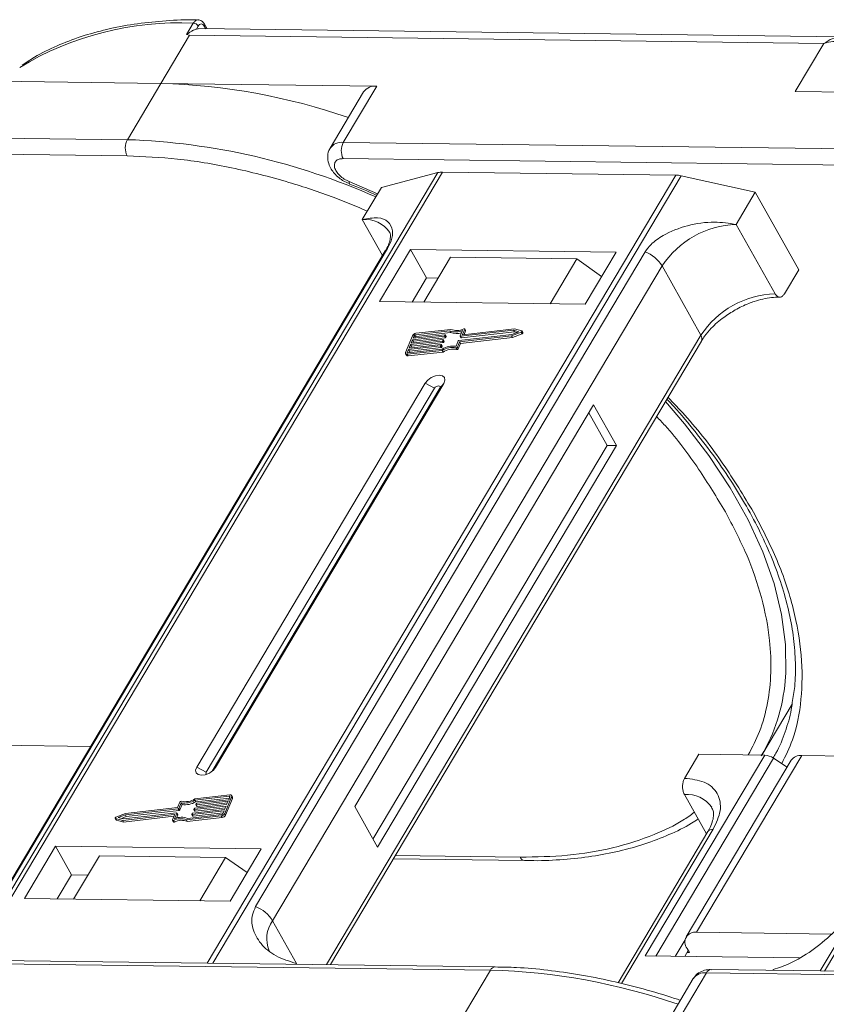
# Model space of a CAD drawing. Header units: millimetres. Extents: x -1637 to 445, y 81 to 1539.
# Tile 33 of 52: x -317 to -266, y 1390 to 1453. Entities that reach past the tile are written whole.
import ezdxf

# ---------------------------------------------------------------- set-up
doc = ezdxf.new("R2010")
doc.units = ezdxf.units.MM

msp = doc.modelspace()

# ---------------------------------------------------------------- linework, layer by layer
at = {"color": 7, "linetype": 'Continuous', "lineweight": 15}
for p, q in [((-306.67, 1451.639), (-306.24, 1452.362)), ((-305.37, 1452.008), (-305.534, 1452.3)), ((-308.294, 1448.557), (-306.485, 1451.599)), ((-306.67, 1451.639), (-306.485, 1451.599)), ((-306.485, 1451.599), (-266.439, 1451.084)), ((-306.042, 1451.992), (-305.931, 1452.179)), ((-265.321, 1451.493), (-305.89, 1452.015)), ((-305.548, 1452.174), (-305.456, 1452.009)), ((-266.439, 1451.084), (-268.248, 1448.042)), ((-321.925, 1448.733), (-308.294, 1448.557)), ((-308.294, 1448.557), (-310.405, 1445.008)), ((-294.664, 1448.382), (-308.294, 1448.557)), ((-295.495, 1448.018), (-297.606, 1444.469)), ((-296.775, 1444.833), (-294.664, 1448.382)), ((-268.248, 1448.042), (-254.618, 1447.866)), ((-310.405, 1445.008), (-350.451, 1445.524)), ((-256.729, 1444.317), (-296.775, 1444.833)), ((-350.465, 1444.502), (-310.418, 1443.986)), ((-296.788, 1443.811), (-256.742, 1443.296)), ((-290.801, 1442.931), (-320.358, 1393.236)), ((-320.087, 1393.233), (-290.508, 1442.964)), ((-294.368, 1441.991), (-290.801, 1442.931)), ((-290.508, 1442.964), (-275.787, 1442.774)), ((-275.787, 1442.774), (-305.365, 1393.044)), ((-305.009, 1393.039), (-275.452, 1442.733)), ((-296.743, 1442.387), (-296.366, 1442.225)), ((-294.61, 1441.584), (-296.408, 1442.37)), ((-275.452, 1442.733), (-270.774, 1441.688)), ((-266.41, 1392.542), (-236.832, 1442.273)), ((-296.37, 1442.204), (-296.374, 1442.206)), ((-295.574, 1439.963), (-294.368, 1441.991)), ((-271.98, 1439.66), (-270.774, 1441.688)), ((-270.774, 1441.688), (-268.034, 1436.798)), ((-237.125, 1442.24), (-266.681, 1392.546)), ((-295.574, 1439.963), (-294.299, 1437.688)), ((-269.529, 1435.285), (-271.98, 1439.66)), ((-294.123, 1437.985), (-318.7, 1396.663)), ((-318.558, 1396.816), (-293.981, 1438.138)), ((-277.73, 1437.929), (-302.307, 1396.607)), ((-292.531, 1438.085), (-294.491, 1434.79)), ((-279.554, 1437.918), (-292.531, 1438.085)), ((-292.531, 1438.085), (-291.522, 1436.284)), ((-281.514, 1434.623), (-279.554, 1437.918)), ((-290, 1437.593), (-291.689, 1434.754)), ((-290, 1437.593), (-282.037, 1437.49)), ((-283.726, 1434.651), (-282.037, 1437.49)), ((-282.037, 1437.49), (-280.478, 1436.365)), ((-301.237, 1395.716), (-276.66, 1437.038)), ((-274.209, 1432.663), (-276.66, 1437.038)), ((-268.939, 1435.277), (-268.034, 1436.798)), ((-291.522, 1436.284), (-292.426, 1434.763)), ((-290.785, 1436.274), (-291.522, 1436.284)), ((-294.491, 1434.79), (-281.514, 1434.623)), ((-290.06, 1432.944), (-292.225, 1432.699)), ((-289.989, 1433.037), (-292.188, 1432.788)), ((-290.003, 1432.841), (-290.06, 1432.944)), ((-289.393, 1432.619), (-289.252, 1432.961)), ((-286.033, 1432.978), (-289.374, 1432.6)), ((-289.114, 1433.04), (-289.245, 1432.72)), ((-285.974, 1433.069), (-289.227, 1432.701)), ((-289.15, 1432.71), (-289.056, 1432.937)), ((-289.056, 1432.962), (-289.114, 1433.065)), ((-289.114, 1433.04), (-289.056, 1432.937)), ((-285.696, 1432.89), (-286.033, 1432.978)), ((-285.976, 1432.875), (-286.033, 1432.978)), ((-285.516, 1432.949), (-285.974, 1433.069)), ((-285.441, 1432.834), (-285.499, 1432.937)), ((-274.209, 1432.663), (-297.831, 1392.947)), ((-292.409, 1432.636), (-292.845, 1431.575)), ((-292.498, 1432.162), (-290.488, 1432.39)), ((-292.407, 1432.384), (-292.498, 1432.162)), ((-290.397, 1432.611), (-292.407, 1432.384)), ((-292.35, 1432.281), (-292.407, 1432.384)), ((-292.371, 1432.472), (-290.361, 1432.699)), ((-292.298, 1432.649), (-292.371, 1432.472)), ((-292.35, 1432.281), (-290.34, 1432.508)), ((-292.241, 1432.546), (-292.298, 1432.649)), ((-292.266, 1432.484), (-292.241, 1432.546)), ((-292.225, 1432.699), (-292.167, 1432.596)), ((-292.167, 1432.596), (-290.003, 1432.841)), ((-290.47, 1432.371), (-290.488, 1432.327)), ((-290.43, 1432.224), (-290.488, 1432.327)), ((-290.412, 1432.28), (-290.47, 1432.383)), ((-290.412, 1432.268), (-290.47, 1432.371)), ((-290.34, 1432.508), (-290.397, 1432.611)), ((-290.342, 1432.68), (-290.361, 1432.636)), ((-290.303, 1432.533), (-290.361, 1432.636)), ((-290.285, 1432.59), (-290.342, 1432.693)), ((-290.285, 1432.577), (-290.342, 1432.68)), ((-290.303, 1432.533), (-290.285, 1432.577)), ((-289.66, 1431.968), (-289.52, 1432.31)), ((-289.483, 1432.335), (-286.142, 1432.713)), ((-289.436, 1432.256), (-286.156, 1432.627)), ((-289.393, 1432.607), (-289.335, 1432.504)), ((-289.379, 1432.153), (-286.099, 1432.524)), ((-289.316, 1432.497), (-289.374, 1432.6)), ((-289.316, 1432.497), (-285.976, 1432.875)), ((-289.235, 1432.701), (-289.245, 1432.72)), ((-286.156, 1432.627), (-285.55, 1432.867)), ((-286.099, 1432.524), (-286.156, 1432.627)), ((-286.142, 1432.713), (-285.696, 1432.89)), ((-286.099, 1432.524), (-285.492, 1432.764)), ((-285.976, 1432.875), (-285.83, 1432.837)), ((-285.55, 1432.867), (-285.492, 1432.764)), ((-297.587, 1392.943), (-274.178, 1432.301)), ((-292.662, 1431.764), (-292.735, 1431.588)), ((-292.734, 1431.461), (-290.535, 1431.71)), ((-292.697, 1431.55), (-290.533, 1431.794)), ((-290.652, 1431.992), (-292.662, 1431.764)), ((-292.604, 1431.662), (-292.662, 1431.764)), ((-292.625, 1431.853), (-290.616, 1432.08)), ((-292.535, 1432.074), (-292.625, 1431.853)), ((-292.604, 1431.662), (-290.594, 1431.889)), ((-290.525, 1432.301), (-292.535, 1432.074)), ((-292.477, 1431.971), (-292.535, 1432.074)), ((-292.521, 1431.865), (-292.477, 1431.971)), ((-292.477, 1431.971), (-290.467, 1432.198)), ((-292.393, 1432.174), (-292.35, 1432.281)), ((-290.594, 1431.889), (-290.652, 1431.992)), ((-290.597, 1432.061), (-290.615, 1432.017)), ((-290.557, 1431.914), (-290.615, 1432.017)), ((-290.539, 1431.971), (-290.597, 1432.074)), ((-290.539, 1431.958), (-290.597, 1432.061)), ((-290.557, 1431.914), (-290.539, 1431.958)), ((-290.477, 1431.607), (-290.535, 1431.71)), ((-290.467, 1432.198), (-290.525, 1432.301)), ((-290.43, 1432.224), (-290.412, 1432.268)), ((-289.673, 1431.865), (-289.615, 1431.762)), ((-289.577, 1431.914), (-289.436, 1432.256)), ((-289.519, 1431.811), (-289.577, 1431.914)), ((-289.519, 1431.811), (-289.379, 1432.153)), ((-289.379, 1432.153), (-289.436, 1432.256)), ((-292.846, 1431.501), (-292.788, 1431.398)), ((-292.735, 1431.588), (-292.713, 1431.55)), ((-292.676, 1431.358), (-292.734, 1431.461)), ((-292.676, 1431.358), (-290.477, 1431.607)), ((-292.648, 1431.555), (-292.604, 1431.662)), ((-291.608, 1429.644), (-306.022, 1405.408)), ((-291.013, 1429.33), (-305.428, 1405.094)), ((-305.051, 1405.158), (-290.677, 1429.325)), ((-304.843, 1405.393), (-290.428, 1429.629)), ((-291.608, 1429.644), (-291.013, 1429.33)), ((-290.428, 1429.629), (-290.677, 1429.325)), ((-280.977, 1428.281), (-296.055, 1402.929)), ((-279.535, 1425.707), (-280.977, 1428.281)), ((-280.125, 1425.715), (-281.278, 1427.774)), ((-294.901, 1400.87), (-280.125, 1425.715)), ((-294.613, 1400.356), (-279.535, 1425.707)), ((-279.535, 1425.707), (-280.125, 1425.715)), ((-270.36, 1406.17), (-268.451, 1409.381)), ((-312.721, 1406.715), (-321.516, 1406.829)), ((-275.232, 1404.7), (-274.327, 1406.221)), ((-274.327, 1406.221), (-270.18, 1406.168)), ((-270.18, 1406.168), (-277.719, 1393.493)), ((-277.053, 1393.484), (-269.623, 1405.977)), ((-268.504, 1405.847), (-275.138, 1394.693)), ((-274.473, 1394.984), (-267.839, 1406.138)), ((-268.767, 1405.405), (-269.623, 1405.977)), ((-259.044, 1406.025), (-267.839, 1406.138)), ((-305.428, 1405.094), (-306.022, 1405.408)), ((-304.843, 1405.393), (-304.996, 1405.206)), ((-307.094, 1403.203), (-307.234, 1402.861)), ((-307.01, 1403.149), (-307.151, 1402.807)), ((-306.953, 1403.046), (-307.01, 1403.149)), ((-303.973, 1403.567), (-306.138, 1403.322)), ((-306.08, 1403.22), (-306.138, 1403.322)), ((-303.937, 1403.656), (-306.136, 1403.407)), ((-306.08, 1403.22), (-303.965, 1403.459)), ((-306.074, 1403.056), (-306.055, 1403.1)), ((-304.045, 1403.264), (-306.055, 1403.037)), ((-306.019, 1403.125), (-304.009, 1403.352)), ((-305.997, 1402.934), (-304.092, 1403.149)), ((-304.261, 1402.481), (-303.825, 1403.542)), ((-304.204, 1402.378), (-303.767, 1403.439)), ((-304.136, 1403.043), (-304.045, 1403.264)), ((-304.009, 1403.352), (-303.936, 1403.529)), ((-303.943, 1403.513), (-303.973, 1403.567)), ((-303.767, 1403.513), (-303.825, 1403.616)), ((-303.825, 1403.542), (-303.767, 1403.439)), ((-275.245, 1403.679), (-273.851, 1401.19)), ((-310.514, 1402.49), (-311.121, 1402.25)), ((-310.637, 1402.139), (-307.297, 1402.517)), ((-307.187, 1402.782), (-310.528, 1402.404)), ((-307.234, 1402.861), (-310.514, 1402.49)), ((-310.47, 1402.301), (-307.13, 1402.679)), ((-307.278, 1402.498), (-307.418, 1402.156)), ((-307.22, 1402.407), (-307.278, 1402.51)), ((-307.278, 1402.498), (-307.22, 1402.395)), ((-307.13, 1402.679), (-307.187, 1402.782)), ((-307.093, 1402.704), (-307.151, 1402.807)), ((-307.093, 1402.704), (-306.953, 1403.046)), ((-306.328, 1402.437), (-306.31, 1402.481)), ((-304.299, 1402.645), (-306.309, 1402.418)), ((-306.273, 1402.506), (-304.263, 1402.733)), ((-306.252, 1402.315), (-304.347, 1402.53)), ((-306.201, 1402.746), (-306.183, 1402.79)), ((-306.201, 1402.734), (-306.143, 1402.631)), ((-304.172, 1402.954), (-306.182, 1402.727)), ((-306.125, 1402.624), (-306.182, 1402.727)), ((-306.146, 1402.816), (-304.136, 1403.043)), ((-306.125, 1402.624), (-304.219, 1402.84)), ((-306.074, 1403.043), (-306.016, 1402.94)), ((-305.997, 1402.934), (-306.055, 1403.037)), ((-304.372, 1402.468), (-304.299, 1402.645)), ((-304.263, 1402.733), (-304.172, 1402.954)), ((-304.204, 1402.378), (-304.261, 1402.481)), ((-296.055, 1402.929), (-294.613, 1400.356)), ((-311.171, 1402.18), (-311.114, 1402.077)), ((-311.154, 1402.168), (-310.696, 1402.048)), ((-311.097, 1402.065), (-311.154, 1402.168)), ((-311.097, 1402.065), (-310.638, 1401.945)), ((-310.528, 1402.404), (-310.974, 1402.227)), ((-310.974, 1402.227), (-310.637, 1402.139)), ((-310.783, 1402.177), (-310.47, 1402.301)), ((-310.696, 1402.048), (-307.444, 1402.416)), ((-310.638, 1401.945), (-310.696, 1402.048)), ((-310.638, 1401.945), (-307.463, 1402.304)), ((-310.47, 1402.301), (-310.528, 1402.404)), ((-307.557, 1402.077), (-307.425, 1402.397)), ((-307.557, 1402.052), (-307.499, 1401.949)), ((-307.436, 1401.943), (-307.494, 1402.046)), ((-307.429, 1402.389), (-307.444, 1402.416)), ((-307.303, 1402.193), (-307.22, 1402.395)), ((-306.681, 1402.08), (-304.482, 1402.329)), ((-306.681, 1402.08), (-306.624, 1401.977)), ((-306.624, 1401.977), (-304.424, 1402.226)), ((-306.61, 1402.173), (-304.446, 1402.418)), ((-306.328, 1402.424), (-306.27, 1402.321)), ((-306.252, 1402.315), (-306.309, 1402.418)), ((-304.482, 1402.329), (-304.424, 1402.226)), ((-273.763, 1401.339), (-279.433, 1391.805)), ((-279.219, 1391.751), (-273.43, 1401.484)), ((-314.937, 1400.414), (-316.897, 1397.118)), ((-301.96, 1400.247), (-314.937, 1400.414)), ((-313.927, 1398.612), (-314.937, 1400.414)), ((-303.92, 1396.951), (-301.96, 1400.247)), ((-312.171, 1399.816), (-313.8, 1397.078)), ((-304.208, 1399.714), (-312.171, 1399.816)), ((-305.837, 1396.976), (-304.208, 1399.714)), ((-304.208, 1399.714), (-302.84, 1398.766)), ((-293.618, 1399.615), (-285.328, 1399.509)), ((-285.62, 1399.724), (-293.493, 1399.825)), ((-313.927, 1398.612), (-314.832, 1397.092)), ((-312.895, 1398.599), (-313.927, 1398.612)), ((-316.897, 1397.118), (-303.92, 1396.951)), ((-301.237, 1395.716), (-299.723, 1393.014)), ((-275.204, 1394.505), (-275.82, 1393.468)), ((-265.946, 1394.874), (-274.473, 1394.984)), ((-275.004, 1393.841), (-275.23, 1393.461)), ((-275.076, 1393.969), (-274.932, 1393.712)), ((-287.189, 1392.81), (-327.236, 1393.325)), ((-277.719, 1393.493), (-268.005, 1393.368)), ((-274.932, 1393.712), (-275.079, 1393.714)), ((-327.533, 1393.117), (-287.487, 1392.602)), ((-299.723, 1393.014), (-299.749, 1392.971)), ((-299.723, 1393.014), (-299.699, 1392.971)), ((-287.487, 1392.602), (-289.598, 1389.053)), ((-233.513, 1392.119), (-273.559, 1392.634)), ((-269.666, 1392.584), (-269.641, 1392.627)), ((-274.688, 1392.063), (-276.578, 1388.885)), ((-275.967, 1388.877), (-273.857, 1392.426)), ((-273.857, 1392.426), (-233.81, 1391.911))]:
    msp.add_line(p, q, dxfattribs=at)
at = {"color": 7, "linetype": 'Continuous', "lineweight": 15, "flags": 128}
for points in [[(-305.89, 1452.015), (-305.942, 1452.013), (-306.042, 1451.992)], [(-296.374, 1442.206), (-296.376, 1442.208), (-296.398, 1442.238), (-296.409, 1442.293), (-296.408, 1442.37)], [(-294.123, 1437.985), (-294.064, 1438.065), (-293.981, 1438.138)], [(-289.177, 1433.071), (-289.162, 1433.076), (-289.148, 1433.078), (-289.135, 1433.078), (-289.124, 1433.075), (-289.116, 1433.069), (-289.112, 1433.061), (-289.111, 1433.051), (-289.114, 1433.04)], [(-285.516, 1432.949), (-285.505, 1432.944), (-285.498, 1432.935), (-285.496, 1432.924), (-285.499, 1432.912), (-285.507, 1432.899), (-285.518, 1432.886), (-285.533, 1432.876), (-285.55, 1432.867)], [(-290.488, 1432.39), (-290.483, 1432.39), (-290.478, 1432.389), (-290.474, 1432.388), (-290.471, 1432.386), (-290.469, 1432.383), (-290.468, 1432.379), (-290.468, 1432.375), (-290.47, 1432.371)], [(-290.361, 1432.699), (-290.356, 1432.7), (-290.351, 1432.699), (-290.347, 1432.697), (-290.344, 1432.695), (-290.342, 1432.692), (-290.341, 1432.689), (-290.341, 1432.685), (-290.342, 1432.68)], [(-289.374, 1432.6), (-289.379, 1432.6), (-289.384, 1432.601), (-289.388, 1432.602), (-289.391, 1432.604), (-289.393, 1432.607), (-289.394, 1432.611), (-289.394, 1432.615), (-289.393, 1432.619)], [(-289.245, 1432.72), (-289.247, 1432.716), (-289.247, 1432.712), (-289.246, 1432.708), (-289.244, 1432.705), (-289.241, 1432.703), (-289.237, 1432.702), (-289.232, 1432.701), (-289.227, 1432.701)], [(-285.492, 1432.764), (-285.475, 1432.773), (-285.461, 1432.784), (-285.449, 1432.796), (-285.442, 1432.809), (-285.439, 1432.821), (-285.441, 1432.832), (-285.441, 1432.834)], [(-290.616, 1432.08), (-290.61, 1432.08), (-290.606, 1432.08), (-290.602, 1432.078), (-290.599, 1432.076), (-290.597, 1432.073), (-290.596, 1432.069), (-290.596, 1432.066), (-290.597, 1432.061)], [(-292.734, 1431.461), (-292.765, 1431.46), (-292.793, 1431.464), (-292.817, 1431.473), (-292.835, 1431.487), (-292.848, 1431.505), (-292.854, 1431.526), (-292.853, 1431.55), (-292.845, 1431.575)], [(-292.735, 1431.588), (-292.737, 1431.579), (-292.737, 1431.571), (-292.735, 1431.564), (-292.731, 1431.558), (-292.725, 1431.554), (-292.717, 1431.551), (-292.708, 1431.549), (-292.697, 1431.55)], [(-290.428, 1429.629), (-290.358, 1429.823), (-290.388, 1429.989), (-290.514, 1430.102), (-290.716, 1430.143), (-290.965, 1430.107), (-291.222, 1430), (-291.448, 1429.837), (-291.608, 1429.644)], [(-290.677, 1429.325), (-290.657, 1429.381), (-290.665, 1429.428), (-290.701, 1429.46), (-290.759, 1429.472), (-290.83, 1429.462), (-290.903, 1429.431), (-290.967, 1429.385), (-291.013, 1429.33)], [(-268.887, 1410.856), (-268.851, 1411.337), (-268.866, 1413.155), (-269.114, 1415.047), (-269.592, 1416.997), (-270.296, 1418.991), (-271.221, 1421.012), (-272.36, 1423.045), (-273.702, 1425.071), (-275.238, 1427.076), (-276.447, 1428.486)], [(-306.022, 1405.408), (-306.093, 1405.213), (-306.063, 1405.047), (-305.937, 1404.935), (-305.734, 1404.893), (-305.486, 1404.929), (-305.229, 1405.036), (-305.003, 1405.199), (-304.843, 1405.393)], [(-305.428, 1405.094), (-305.448, 1405.038), (-305.439, 1404.991), (-305.403, 1404.959), (-305.4, 1404.957)], [(-303.936, 1403.529), (-303.934, 1403.538), (-303.933, 1403.546), (-303.935, 1403.553), (-303.939, 1403.559), (-303.946, 1403.563), (-303.953, 1403.566), (-303.963, 1403.568), (-303.973, 1403.567)], [(-303.937, 1403.656), (-303.906, 1403.657), (-303.877, 1403.653), (-303.854, 1403.644), (-303.835, 1403.63), (-303.823, 1403.612), (-303.817, 1403.591), (-303.818, 1403.567), (-303.825, 1403.542)], [(-307.297, 1402.517), (-307.291, 1402.517), (-307.287, 1402.516), (-307.283, 1402.515), (-307.28, 1402.512), (-307.278, 1402.51), (-307.277, 1402.506), (-307.277, 1402.502), (-307.278, 1402.498)], [(-306.182, 1402.727), (-306.187, 1402.727), (-306.192, 1402.728), (-306.196, 1402.729), (-306.199, 1402.731), (-306.201, 1402.734), (-306.202, 1402.738), (-306.202, 1402.742), (-306.201, 1402.746)], [(-306.055, 1403.037), (-306.06, 1403.036), (-306.065, 1403.037), (-306.069, 1403.039), (-306.072, 1403.041), (-306.074, 1403.044), (-306.075, 1403.047), (-306.075, 1403.051), (-306.074, 1403.056)], [(-311.154, 1402.168), (-311.165, 1402.173), (-311.172, 1402.182), (-311.174, 1402.193), (-311.171, 1402.205), (-311.164, 1402.218), (-311.152, 1402.23), (-311.137, 1402.241), (-311.121, 1402.25)], [(-311.114, 1402.077), (-311.108, 1402.07), (-311.097, 1402.065)], [(-307.494, 1402.046), (-307.508, 1402.041), (-307.523, 1402.039), (-307.535, 1402.039), (-307.546, 1402.042), (-307.554, 1402.048), (-307.559, 1402.056), (-307.559, 1402.066), (-307.557, 1402.077)], [(-307.499, 1401.949), (-307.496, 1401.945), (-307.488, 1401.939), (-307.478, 1401.936), (-307.465, 1401.936), (-307.451, 1401.938), (-307.436, 1401.943)], [(-307.425, 1402.397), (-307.424, 1402.401), (-307.424, 1402.405), (-307.425, 1402.409), (-307.427, 1402.411), (-307.43, 1402.414), (-307.434, 1402.415), (-307.439, 1402.416), (-307.444, 1402.416)], [(-306.309, 1402.418), (-306.315, 1402.417), (-306.319, 1402.418), (-306.323, 1402.42), (-306.326, 1402.422), (-306.328, 1402.425), (-306.329, 1402.428), (-306.329, 1402.432), (-306.328, 1402.437)], [(-285.328, 1399.509), (-285.328, 1399.509), (-285.337, 1399.509)], [(-287.189, 1392.81), (-287.189, 1392.81), (-287.181, 1392.809)]]:
    msp.add_lwpolyline(points, dxfattribs=at)
at = {"color": 7, "linetype": 'Continuous', "lineweight": 15}
for centre, radius, start, end in [((-307.142, 1433.009), 19.373, 87.33311, 121.27285), ((-306.261, 1451.974), 0.388, 31.84251, 86.94255), ((-305.643, 1452.248), 0.121, 321.99637, 25.22908), ((-309.337, 1409.237), 39.334, 70.88469, 88.48068), ((-294.783, 1447.52), 0.869, 82.14794, 145.0614), ((-309.426, 1444.485), 1.11, 151.86538, 206.65442), ((-311.803, 1403.158), 41.873, 65.93013, 88.08672), ((-296.893, 1443.971), 0.87, 82.15926, 144.95097), ((-295.795, 1444.309), 1.11, 151.86538, 206.65442), ((-290.533, 1441.866), 1.098, 88.72031, 104.14409), ((-275.818, 1441.137), 1.638, 77.08998, 88.8989), ((-295.367, 1438.158), 1.817, 33.1952, 96.53301), ((-271.79, 1433.833), 5.83, 91.86957, 146.65022), ((-278.539, 1435.87), 2.213, 31.86898, 68.55124), ((-269.339, 1429.458), 5.83, 91.86957, 146.65022), ((-289.676, 1433.912), 1.042, 248.35959, 294.01857), ((-289.619, 1433.904), 0.943, 246.89164, 297.97103), ((-289.081, 1432.95), 0.0276, 333.09852, 26.5741), ((-292.155, 1432.503), 0.287, 96.59253, 152.29321), ((-292.214, 1432.604), 0.0955, 96.59253, 152.29321), ((-292.156, 1432.502), 0.0955, 96.59253, 152.29321), ((-290.53, 1432.349), 0.0478, 276.59253, 332.29321), ((-290.403, 1432.658), 0.0478, 276.59253, 332.29321), ((-290.345, 1432.555), 0.0478, 276.59253, 332.29321), ((-290.297, 1432.584), 0.0138, 333.02121, 26.65141), ((-289.629, 1433.759), 0.991, 247.84687, 288.77105), ((-289.478, 1432.287), 0.0478, 96.59253, 152.29321), ((-289.321, 1432.515), 0.0183, 217.91724, 283.38081), ((-274.487, 1432.457), 0.346, 333.31625, 36.51573), ((-290.657, 1432.039), 0.0478, 276.59253, 332.29321), ((-290.6, 1431.936), 0.0478, 276.59253, 332.29321), ((-290.552, 1431.965), 0.0138, 333.02121, 26.65141), ((-289.912, 1430.723), 1.167, 78.13867, 122.23452), ((-289.843, 1430.605), 1.375, 82.36132, 120.10827), ((-289.855, 1430.62), 1.167, 78.13867, 122.23452), ((-290.472, 1432.246), 0.0478, 276.59253, 332.29321), ((-290.424, 1432.274), 0.0138, 333.02121, 26.65141), ((-289.658, 1431.954), 0.0903, 260.49805, 333.59787), ((-289.6, 1431.851), 0.0903, 260.49805, 333.59787), ((-292.701, 1431.465), 0.11, 217.91724, 283.38081), ((-280.071, 1411.799), 11.224, 329.554, 355.17808), ((-270.235, 1405.099), 1.07, 55.09609, 87.03844), ((-267.92, 1405.415), 0.727, 83.64232, 143.56702), ((-307.013, 1403.163), 0.0903, 80.49805, 153.59787), ((-306.827, 1404.512), 1.375, 262.36132, 300.10827), ((-306.758, 1404.394), 1.167, 258.13867, 302.23452), ((-306.77, 1404.409), 1.375, 262.36132, 300.10827), ((-306.013, 1403.078), 0.0478, 96.59253, 152.29321), ((-303.841, 1403.476), 0.0826, 333.02121, 26.65141), ((-275.083, 1401.776), 1.91, 35.13686, 94.86934), ((-307.193, 1402.83), 0.0478, 276.59253, 332.29321), ((-307.135, 1402.727), 0.0478, 276.59253, 332.29321), ((-306.268, 1402.459), 0.0478, 96.59253, 152.29321), ((-306.14, 1402.768), 0.0478, 96.59253, 152.29321), ((-306.129, 1402.642), 0.0183, 217.91724, 283.38081), ((-306.002, 1402.952), 0.0183, 217.91724, 283.38081), ((-304.515, 1402.614), 0.287, 276.59253, 332.29321), ((-307.051, 1401.213), 0.943, 66.89164, 117.97103), ((-306.994, 1401.11), 0.943, 66.89164, 117.97103), ((-306.994, 1401.204), 1.042, 68.35959, 114.01857), ((-307.232, 1402.401), 0.0138, 333.02121, 26.65141), ((-306.256, 1402.332), 0.0183, 217.91724, 283.38081), ((-304.457, 1402.512), 0.0955, 276.59253, 332.29321), ((-304.457, 1402.511), 0.287, 276.59253, 332.29321), ((-273.47, 1401.123), 0.363, 83.64232, 143.56702), ((-285.284, 1399.872), 0.367, 203.79329, 261.81678), ((-303.116, 1394.548), 2.213, 31.86898, 68.55124), ((-299.699, 1394.584), 1.909, 143.64522, 203.44279), ((-274.582, 1394.362), 0.631, 80.05661, 218.47393), ((-287.158, 1392.448), 0.363, 94.95278, 154.87747), ((-288.61, 1352.843), 39.775, 70.98296, 88.38241), ((-273.528, 1392.272), 0.363, 94.95278, 154.87747), ((-273.975, 1391.565), 0.869, 82.14794, 145.0614)]:
    msp.add_arc(centre, radius, start, end, dxfattribs=at)
for points, knots in [([(-305.939, 1452.56), (-306.064, 1452.564), (-306.835, 1452.587), (-308.191, 1452.508), (-309.994, 1452.316), (-311.71, 1451.986), (-313.339, 1451.533), (-314.862, 1450.943), (-316.107, 1450.337), (-316.786, 1449.876), (-317.043, 1449.701)], [0, 0, 0, 0, 0.028003, 0.172997, 0.318679, 0.465032, 0.612121, 0.760093, 0.909192, 1, 1, 1, 1]), ([(-306.24, 1452.362), (-306.206, 1452.41), (-306.131, 1452.514), (-306.02, 1452.57), (-305.954, 1452.567), (-305.939, 1452.566)], [0, 0, 0, 0, 0.40041, 0.863065, 1, 1, 1, 1]), ([(-305.534, 1452.3), (-305.559, 1452.338), (-305.609, 1452.416), (-305.711, 1452.501), (-305.824, 1452.558), (-305.904, 1452.566), (-305.944, 1452.569)], [0, 0, 0, 0, 0.2410888, 0.4906922, 0.7449678, 1, 1, 1, 1]), ([(-305.931, 1452.179), (-305.903, 1452.217), (-305.846, 1452.293), (-305.738, 1452.325), (-305.63, 1452.29), (-305.575, 1452.213), (-305.548, 1452.174)], [0, 0, 0, 0, 0.25078, 0.500121, 0.749952, 1, 1, 1, 1]), ([(-306.042, 1451.992), (-306.097, 1451.973), (-306.197, 1451.938), (-306.374, 1451.844), (-306.498, 1451.761), (-306.576, 1451.703), (-306.605, 1451.68), (-306.625, 1451.665), (-306.638, 1451.655), (-306.648, 1451.648), (-306.656, 1451.643), (-306.662, 1451.64), (-306.666, 1451.639), (-306.669, 1451.639), (-306.67, 1451.639), (-306.67, 1451.639)], [0, 0, 0, 0, 0.2957548, 0.5469045, 0.8048987, 0.8684268, 0.9109808, 0.9394832, 0.9586658, 0.9717155, 0.9838198, 0.9901897, 0.9948648, 0.9986566, 1, 1, 1, 1]), ([(-266.439, 1451.084), (-266.267, 1451.197), (-265.924, 1451.424), (-265.55, 1451.47), (-265.364, 1451.492)], [0, 0, 0, 0, 0.502449, 1, 1, 1, 1]), ([(-264.267, 1450.715), (-264.412, 1450.833), (-264.704, 1451.069), (-265.284, 1451.213), (-265.879, 1451.229), (-266.252, 1451.132), (-266.439, 1451.084)], [0, 0, 0, 0, 0.249813, 0.499365, 0.748692, 1, 1, 1, 1]), ([(-297.599, 1444.466), (-297.609, 1444.454), (-297.721, 1444.324), (-297.782, 1443.968), (-297.732, 1443.529), (-297.558, 1443.161), (-297.334, 1442.859), (-297.066, 1442.598), (-296.846, 1442.455), (-296.743, 1442.387)], [0, 0, 0, 0, 0.019311, 0.2130593, 0.415477, 0.5731994, 0.7063854, 0.8618882, 1, 1, 1, 1]), ([(-310.418, 1443.986), (-309.37, 1443.941), (-307.24, 1443.85), (-303.803, 1443.28), (-300.482, 1442.432), (-297.605, 1441.485), (-295.957, 1440.794), (-295.255, 1440.5)], [0, 0, 0, 0, 0.220576, 0.447993, 0.68181, 0.864583, 1, 1, 1, 1]), ([(-296.408, 1442.37), (-296.512, 1442.418), (-296.727, 1442.516), (-297.011, 1442.741), (-297.222, 1442.994), (-297.337, 1443.248), (-297.35, 1443.48), (-297.255, 1443.667), (-297.063, 1443.791), (-296.878, 1443.805), (-296.788, 1443.811)], [0, 0, 0, 0, 0.121551, 0.25, 0.378449, 0.5, 0.621551, 0.75, 0.878449, 1, 1, 1, 1]), ([(-296.37, 1442.204), (-296.365, 1442.202), (-295.794, 1441.993), (-295.227, 1441.742), (-294.664, 1441.494)], [0, 0, 0, 0, 0.008893, 1, 1, 1, 1]), ([(-293.981, 1438.138), (-293.895, 1438.305), (-293.676, 1438.735), (-293.631, 1439.355), (-293.9, 1439.881), (-294.557, 1440.146), (-295.233, 1440.025), (-295.574, 1439.963)], [0, 0, 0, 0, 0.111335, 0.286497, 0.521289, 0.758582, 1, 1, 1, 1]), ([(-271.98, 1439.66), (-272.433, 1439.728), (-273.417, 1439.877), (-275.058, 1439.643), (-276.429, 1439.097), (-277.328, 1438.477), (-277.613, 1438.088), (-277.73, 1437.929)], [0, 0, 0, 0, 0.222481, 0.483081, 0.73977, 0.893878, 1, 1, 1, 1]), ([(-293.848, 1439.155), (-293.848, 1439.154), (-293.817, 1439.117), (-293.803, 1439.047), (-293.793, 1438.804), (-293.885, 1438.465), (-293.999, 1438.175), (-294.115, 1438.004), (-294.128, 1437.984)], [0, 0, 0, 0, 0.005744, 0.306611, 0.531667, 0.753453, 0.971797, 1, 1, 1, 1]), ([(-272.033, 1434.267), (-271.753, 1434.411), (-271.361, 1434.612), (-270.771, 1434.824), (-270.284, 1434.96), (-269.735, 1435.057), (-269.404, 1435.065), (-269.237, 1435.069)], [0, 0, 0, 0, 0.294099, 0.412703, 0.605791, 0.800293, 1, 1, 1, 1]), ([(-268.939, 1435.277), (-268.976, 1435.226), (-269.05, 1435.123), (-269.19, 1435.06), (-269.332, 1435.076), (-269.449, 1435.16), (-269.506, 1435.25), (-269.529, 1435.285)], [0, 0, 0, 0, 0.214694, 0.429388, 0.644082, 0.858775, 1, 1, 1, 1]), ([(-274.167, 1432.303), (-274.105, 1432.407), (-273.946, 1432.673), (-273.601, 1433.071), (-273.188, 1433.464), (-272.69, 1433.868), (-272.284, 1434.115), (-272.033, 1434.267)], [0, 0, 0, 0, 0.149323, 0.380846, 0.555425, 0.724977, 1, 1, 1, 1]), ([(-276.356, 1428.639), (-276.207, 1428.481), (-275.572, 1427.806), (-274.553, 1426.579), (-273.31, 1424.962), (-272.189, 1423.318), (-271.192, 1421.66), (-270.33, 1420), (-269.608, 1418.347), (-269.032, 1416.711), (-268.605, 1415.099), (-268.331, 1413.519), (-268.219, 1411.979), (-268.244, 1410.622), (-268.38, 1409.815), (-268.436, 1409.478)], [0, 0, 0, 0, 0.024561, 0.104913, 0.186075, 0.267836, 0.35005, 0.43263, 0.515544, 0.598811, 0.68251, 0.766798, 0.85192, 0.938225, 1, 1, 1, 1]), ([(-270.886, 1421.506), (-271.503, 1422.521), (-272.753, 1424.578), (-274.617, 1427.016), (-275.93, 1428.377), (-276.29, 1428.75)], [0, 0, 0, 0, 0.414046, 0.839231, 1, 1, 1, 1]), ([(-277.007, 1427.545), (-276.826, 1427.352), (-275.816, 1426.275), (-274.309, 1424.252), (-273.201, 1422.427), (-272.656, 1421.529)], [0, 0, 0, 0, 0.099738, 0.556742, 1, 1, 1, 1]), ([(-272.656, 1421.529), (-272.188, 1420.63), (-271.238, 1418.803), (-270.312, 1416.072), (-269.831, 1413.579), (-269.745, 1411.366), (-269.964, 1409.44), (-270.428, 1407.688), (-270.967, 1406.661), (-271.218, 1406.181)], [0, 0, 0, 0, 0.15781, 0.320513, 0.487796, 0.61856, 0.74934, 0.882886, 1, 1, 1, 1]), ([(-269.108, 1405.633), (-268.862, 1406.126), (-268.241, 1407.37), (-267.816, 1409.669), (-267.783, 1412.443), (-268.303, 1415.391), (-269.293, 1418.428), (-270.357, 1420.484), (-270.886, 1421.506)], [0, 0, 0, 0, 0.1158779, 0.29247, 0.4705948, 0.6487058, 0.8253049, 1, 1, 1, 1]), ([(-268.436, 1409.478), (-268.456, 1409.333), (-268.541, 1408.69), (-268.882, 1407.623), (-269.268, 1406.603), (-269.59, 1406.091), (-269.653, 1405.992)], [0, 0, 0, 0, 0.112971, 0.502106, 0.903347, 1, 1, 1, 1]), ([(-275.232, 1404.7), (-275.263, 1404.638), (-275.324, 1404.512), (-275.365, 1404.271), (-275.36, 1404.026), (-275.315, 1403.821), (-275.265, 1403.719), (-275.245, 1403.679)], [0, 0, 0, 0, 0.214694, 0.429388, 0.644082, 0.858775, 1, 1, 1, 1]), ([(-273.43, 1401.484), (-273.242, 1401.883), (-272.953, 1402.497), (-272.974, 1403.241), (-273.148, 1403.755), (-273.496, 1404.171), (-274.119, 1404.578), (-274.794, 1404.652), (-275.232, 1404.7)], [0, 0, 0, 0, 0.239457, 0.368361, 0.5, 0.631639, 0.760543, 1, 1, 1, 1]), ([(-274.618, 1402.558), (-274.854, 1402.386), (-275.607, 1401.838), (-277.298, 1401.047), (-279.705, 1400.268), (-282.55, 1399.781), (-284.607, 1399.743), (-285.62, 1399.724)], [0, 0, 0, 0, 0.088379, 0.281114, 0.527625, 0.767419, 1, 1, 1, 1]), ([(-273.534, 1402.864), (-273.497, 1402.799), (-273.415, 1402.657), (-273.396, 1402.344), (-273.478, 1401.938), (-273.607, 1401.592), (-273.742, 1401.385), (-273.774, 1401.337)], [0, 0, 0, 0, 0.209538, 0.461851, 0.698708, 0.93023, 1, 1, 1, 1]), ([(-285.335, 1399.522), (-285.139, 1399.515), (-284.297, 1399.489), (-282.871, 1399.567), (-281.069, 1399.76), (-279.353, 1400.09), (-277.724, 1400.543), (-276.203, 1401.135), (-275.084, 1401.668), (-274.521, 1402.045), (-274.382, 1402.138)], [0, 0, 0, 0, 0.044979, 0.193875, 0.343478, 0.493769, 0.644816, 0.79677, 0.949881, 1, 1, 1, 1]), ([(-302.307, 1396.607), (-302.387, 1396.431), (-302.594, 1395.978), (-302.518, 1395.144), (-302.034, 1394.234), (-301.076, 1393.431), (-300.177, 1393.154), (-299.723, 1393.014)], [0, 0, 0, 0, 0.111335, 0.286497, 0.521289, 0.758582, 1, 1, 1, 1]), ([(-269.641, 1392.627), (-269.291, 1392.744), (-268.532, 1392.996), (-267.206, 1393.793), (-266.054, 1394.731), (-265.267, 1395.549), (-264.993, 1395.958), (-264.881, 1396.125)], [0, 0, 0, 0, 0.222481, 0.483081, 0.73977, 0.893878, 1, 1, 1, 1]), ([(-275.503, 1390.693), (-275.622, 1390.735), (-276.406, 1391.009), (-277.863, 1391.426), (-279.872, 1391.932), (-281.886, 1392.328), (-283.885, 1392.611), (-285.66, 1392.775), (-286.738, 1392.79), (-287.183, 1392.797)], [0, 0, 0, 0, 0.029689, 0.194293, 0.362198, 0.532551, 0.704743, 0.878345, 1, 1, 1, 1]), ([(-273.557, 1392.625), (-273.599, 1392.628), (-273.776, 1392.641), (-274.08, 1392.568), (-274.443, 1392.392), (-274.598, 1392.174), (-274.67, 1392.072)], [0, 0, 0, 0, 0.09315, 0.394213, 0.715265, 1, 1, 1, 1])]:
    msp.add_open_spline(points, degree=3, knots=knots, dxfattribs=at)

doc.saveas('drawing.dxf')
